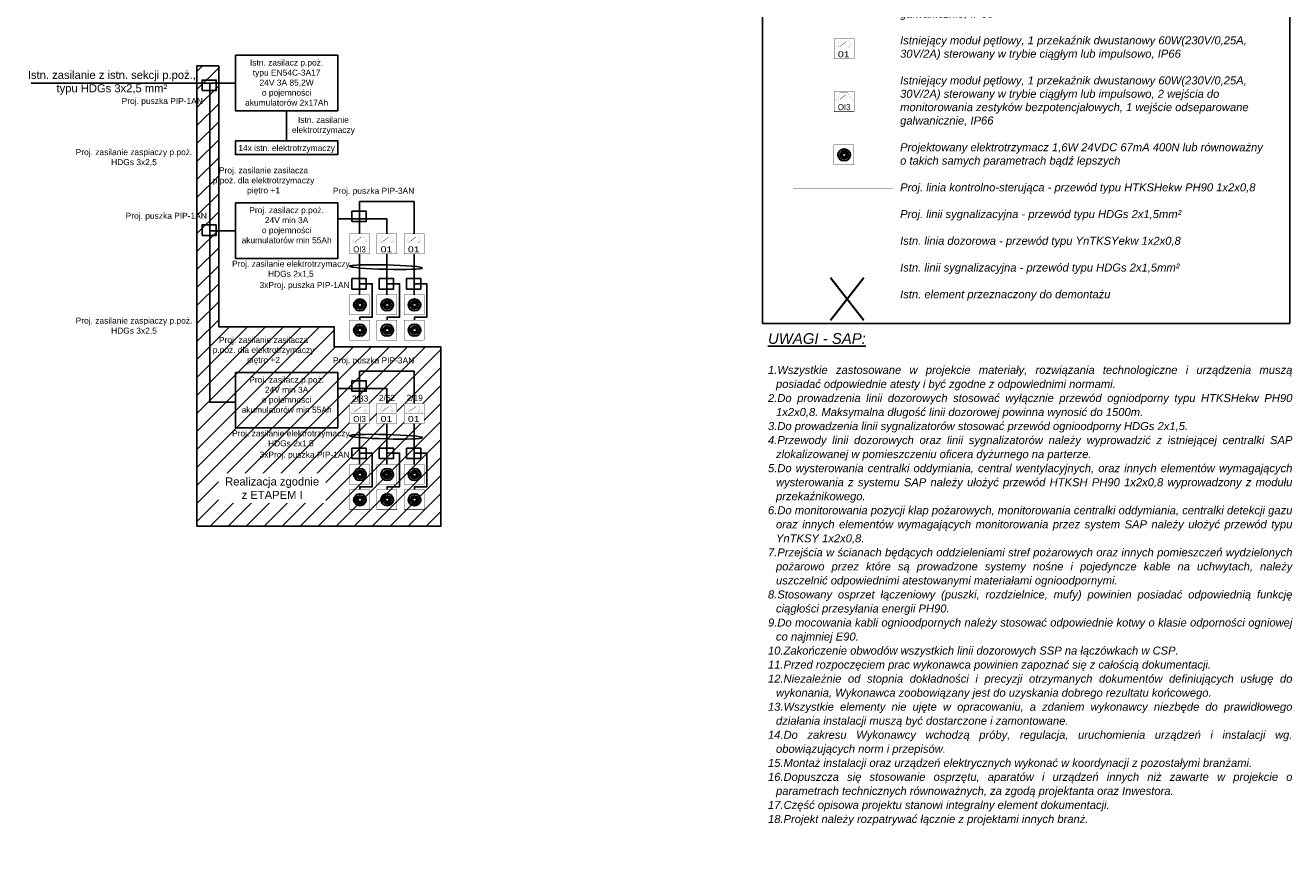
# Model space of a CAD drawing. Header units: millimetres. Extents: x 4005 to 9827, y 3530 to 6829.
# Tile 3 of 5: x 6669 to 9827, y 3530 to 5596. Entities that reach past the tile are written whole.
import ezdxf
from ezdxf.enums import TextEntityAlignment as Align

# ---------------------------------------------------------------- set-up
doc = ezdxf.new("R2010")
doc.units = ezdxf.units.MM
doc.set_wipeout_variables(frame=1)
doc.linetypes.add('DASHED', pattern=[19.05, 12.7, -6.35])
for name, color, linetype in [('_IE_Legenda opisy', 7, 'Continuous'), ('_IE_Legenda ramka', 7, 'Continuous'), ('_IE_Przewód HDGs', 30, 'Continuous'), ('_IE_SAP_elementy', 1, 'Continuous'), ('_IE_SSP istniejace', 251, 'Continuous'), ('_IE_Uwagi_', 7, 'Continuous'), ('_IE_YnTKSYewk 1x2x08', 240, 'Continuous'), ('_IE_Zasilacz_PPOZ', 240, 'Continuous'), ('_IT_YnTKSYewk 1x2x08', 240, 'Continuous')]:
    doc.layers.add(name, color=color, linetype=linetype)
doc.layers.add('ppoz_sygnalizatory', color=5, linetype='Continuous', lineweight=30)
doc.styles.add('ARIAL', font='txt')
doc.styles.get("Standard").update_dxf_attribs({"font": 'arial.ttf'})

# ---------------------------------------------------------------- blocks, each defined once
blk = doc.blocks.new('*U56')
at = {"layer": '_IE_Legenda ramka', "color": 7}
blk.add_lwpolyline([(1315.3, 0), (0, 0), (0, -1976.9), (1315.3, -1976.9)], close=True, dxfattribs=at)
blk = doc.blocks.new('G$C2C7D450A')
at = {"layer": 'ppoz_sygnalizatory', "ltscale": 3}
h = blk.add_hatch(color=84, dxfattribs=at)
h.dxf.hatch_style = 1
edge = h.paths.add_edge_path()
edge.add_arc((0, 0), 10, 0, 360)
edge = h.paths.add_edge_path(flags=16)
edge.add_arc((0, 0), 5, 0, 360)
at = {"layer": 'ppoz_sygnalizatory', "color": 84, "ltscale": 3}
for radius in [15, 10, 5]:
    blk.add_circle((0, 0), radius, dxfattribs=at)
blk = doc.blocks.new('G$C4B0BEC18')
at = {"color": 6}
blk.add_wipeout([(-39.2, -30), (-39.2, 20), (10.8, 20), (10.8, -30)], dxfattribs=at).dxf.layer = '_IE_SAP_elementy'
at = {"layer": '_IE_SAP_elementy', "color": 6}
for points, const_width in [([(-39.2, -30), (-39.2, 20), (10.8, 20), (10.8, -30)], 1), ([(-36.2, -5), (-23.5, 17), (-4.9, 17), (7.8, -5)], 0.22)]:
    blk.add_lwpolyline(points, close=True, dxfattribs=dict(at, const_width=const_width))
at = {"layer": '_IE_SAP_elementy', "color": 6, "const_width": 0.2}
for points in [[(-28.5, 0), (-28.5, 0, -0.414214), (-26, 2.5), (-26, 2.5, -0.414214), (-23.5, 0), (-23.5, 0, -0.414214), (-26, -2.5), (-26, -2.5, -0.414214)], [(0, 0), (0, 0, 0.414214), (-2.5, 2.5), (-2.5, 2.5, 0.414214), (-5, 0), (-5, 0, 0.414214), (-2.5, -2.5), (-2.5, -2.5, 0.414214)]]:
    blk.add_lwpolyline(points, format="xyb", close=True, dxfattribs=at)
at = {"layer": '_IE_SAP_elementy', "color": 6, "const_width": 1}
blk.add_lwpolyline([(-23.9, 1.5), (-9.1, 12.5)], dxfattribs=at)
at = {"layer": '_IE_SAP_elementy', "color": 6, "style": 'ARIAL', "width": 0.926655}
blk.add_text('OI3', height=15, dxfattribs=at).set_placement((-29.9, -26.2), (1.4, -26.2), align=Align.FIT)
blk = doc.blocks.new('*U104')
at = {"color": 6}
blk.add_wipeout([(-25, -25), (-25, 25), (25, 25), (25, -25)], dxfattribs=at)
for points, const_width in [([(-25, -25), (-25, 25), (25, 25), (25, -25)], 1), ([(-22, 0), (-9.3, 22), (9.3, 22), (22, 0)], 0.22)]:
    blk.add_lwpolyline(points, close=True, dxfattribs=dict(at, const_width=const_width))
at = {"color": 6, "const_width": 0.2}
for points in [[(-14.2, 5), (-14.2, 5, -0.414214), (-11.7, 7.5), (-11.7, 7.5, -0.414214), (-9.2, 5), (-9.2, 5, -0.414214), (-11.7, 2.5), (-11.7, 2.5, -0.414214)], [(14.2, 5), (14.2, 5, 0.414214), (11.7, 7.5), (11.7, 7.5, 0.414214), (9.2, 5), (9.2, 5, 0.414214), (11.7, 2.5), (11.7, 2.5, 0.414214)]]:
    blk.add_lwpolyline(points, format="xyb", close=True, dxfattribs=at)
at = {"color": 6, "const_width": 1}
blk.add_lwpolyline([(-9.7, 6.5), (5.1, 17.5)], dxfattribs=at)
at = {"color": 6, "style": 'ARIAL', "width": 1.258108}
blk.add_text('01', height=15, dxfattribs=at).set_placement((-15.6, -21.2), (13.7, -21.2), align=Align.FIT)

msp = doc.modelspace()

# ---------------------------------------------------------------- linework, layer by layer
at = {"color": 1, "const_width": 5}
for points in [[(8678.3, 4966.6), (8761.5, 4860.2)], [(8761.5, 4966.6), (8678.3, 4860.2)]]:
    msp.add_lwpolyline(points, dxfattribs=at)
msp.add_ellipse((7569.4, 4993), major_axis=(91.2, -2.3), ratio=0.059836)
at = {"layer": '_IE_Przewód HDGs', "linetype": 'DASHED', "const_width": 0.5}
msp.add_lwpolyline([(8585.2, 5124.7), (8835.2, 5124.7)], dxfattribs=at)
at = {"layer": '_IE_SSP istniejace'}
for points in [[(7193.6, 5521.6), (7449, 5521.6), (7449, 5382.9), (7193.6, 5382.9)], [(7110.3, 5433.4), (7145.9, 5433.4), (7145.9, 5459.6), (7110.3, 5459.6)], [(7193.6, 5308.3), (7449, 5308.3), (7449, 5273.8), (7193.6, 5273.8)], [(7110.3, 5072), (7145.9, 5072), (7145.9, 5098.1), (7110.3, 5098.1)], [(7193.6, 4730.5), (7449, 4730.5), (7449, 4591.8), (7193.6, 4591.8)], [(7484.3, 4683.4), (7519.9, 4683.4), (7519.9, 4709.5), (7484.3, 4709.5)], [(7484.3, 4515.2), (7519.9, 4515.2), (7519.9, 4541.3), (7484.3, 4541.3)], [(7552.4, 4515.2), (7588, 4515.2), (7588, 4541.3), (7552.4, 4541.3)], [(7620.5, 4515.2), (7656.1, 4515.2), (7656.1, 4541.3), (7620.5, 4541.3)]]:
    msp.add_lwpolyline(points, close=True, dxfattribs=at)
for points in [[(6684.2, 5452.3), (6684.2, 5452.3), (7193.6, 5452.3)], [(7129.3, 5452.3), (7129.3, 5078.8)], [(7321.3, 5382.9), (7321.3, 5308.3)], [(7129.3, 5078.8), (7129.3, 4655.8), (7193.6, 4655.8)], [(7503.3, 4690.2), (7503.3, 4733.4), (7639.5, 4733.4), (7639.5, 4652.9)], [(7449, 4690.2), (7503.3, 4690.2), (7503.3, 4652.9)], [(7503.3, 4690.2), (7571.4, 4690.2), (7571.4, 4652.9)], [(7503.3, 4602.9), (7503.3, 4500.9)], [(7571.4, 4602.9), (7571.4, 4500.9)], [(7639.5, 4602.9), (7639.5, 4500.9)], [(7503.3, 4528.6), (7534.9, 4528.6), (7534.9, 4445.1), (7503.8, 4445.1), (7503.8, 4438)], [(7571.4, 4528.6), (7603, 4528.6), (7603, 4445.1), (7572, 4445.1), (7572, 4438)], [(7639.5, 4528.6), (7671.1, 4528.6), (7671.1, 4445.1), (7640.1, 4445.1), (7640.1, 4438)]]:
    msp.add_lwpolyline(points, dxfattribs=at)
at = {"layer": '_IE_SSP istniejace', "const_width": 0.5}
msp.add_lwpolyline([(8585.2, 5050.8), (8835.2, 5050.8)], dxfattribs=at)
at = {"layer": '_IE_SSP istniejace', "linetype": 'DASHED', "const_width": 0.5}
msp.add_lwpolyline([(8585.2, 4987.4), (8835.2, 4987.4)], dxfattribs=at)
at = {"layer": '_IE_SSP istniejace', "const_width": 1}
for points in [[(7478.3, 4450.9), (7478.3, 4500.9), (7528.3, 4500.9), (7528.3, 4450.9)], [(7546.4, 4450.9), (7546.4, 4500.9), (7596.4, 4500.9), (7596.4, 4450.9)], [(7614.5, 4450.9), (7614.5, 4500.9), (7664.5, 4500.9), (7664.5, 4450.9)], [(7478.3, 4388), (7478.3, 4438), (7528.3, 4438), (7528.3, 4388)], [(7546.4, 4388), (7546.4, 4438), (7596.4, 4438), (7596.4, 4388)], [(7614.5, 4388), (7614.5, 4438), (7664.5, 4438), (7664.5, 4388)]]:
    msp.add_lwpolyline(points, close=True, dxfattribs=at)
at = {"layer": '_IE_SSP istniejace'}
msp.add_ellipse((7569.4, 4570), major_axis=(91.2, -2.3), ratio=0.059836, dxfattribs=at)
at = {"layer": '_IE_YnTKSYewk 1x2x08', "const_width": 0.5}
msp.add_lwpolyline([(8585.2, 5188.1), (8835.2, 5188.1)], dxfattribs=at)
at = {"layer": '_IE_Zasilacz_PPOZ'}
for points in [[(7193.6, 5153.5), (7449, 5153.5), (7449, 5014.8), (7193.6, 5014.8)], [(7484.3, 5106.4), (7519.9, 5106.4), (7519.9, 5132.5), (7484.3, 5132.5)], [(7484.3, 4938.2), (7519.9, 4938.2), (7519.9, 4964.3), (7484.3, 4964.3)], [(7552.4, 4938.2), (7588, 4938.2), (7588, 4964.3), (7552.4, 4964.3)], [(7620.5, 4938.2), (7656.1, 4938.2), (7656.1, 4964.3), (7620.5, 4964.3)]]:
    msp.add_lwpolyline(points, close=True, dxfattribs=at)
for points in [[(7129.3, 5083.6), (7193.6, 5083.6)], [(7449, 5113.2), (7503.3, 5113.2), (7503.3, 5075.9)], [(7503.3, 4951.6), (7534.9, 4951.6), (7534.9, 4868.1), (7503.8, 4868.1), (7503.8, 4861)], [(7571.4, 4951.6), (7603, 4951.6), (7603, 4868.1), (7572, 4868.1), (7572, 4861)], [(7639.5, 4951.6), (7671.1, 4951.6), (7671.1, 4868.1), (7640.1, 4868.1), (7640.1, 4861)]]:
    msp.add_lwpolyline(points, dxfattribs=at)
at = {"layer": '_IT_YnTKSYewk 1x2x08', "const_width": 1}
for points in [[(8686.6, 5248.2), (8686.6, 5298.2), (8736.6, 5298.2), (8736.6, 5248.2)], [(7478.3, 4873.9), (7478.3, 4923.9), (7528.3, 4923.9), (7528.3, 4873.9)], [(7546.4, 4873.9), (7546.4, 4923.9), (7596.4, 4923.9), (7596.4, 4873.9)], [(7614.5, 4873.9), (7614.5, 4923.9), (7664.5, 4923.9), (7664.5, 4873.9)], [(7478.3, 4811), (7478.3, 4861), (7528.3, 4861), (7528.3, 4811)], [(7546.4, 4811), (7546.4, 4861), (7596.4, 4861), (7596.4, 4811)], [(7614.5, 4811), (7614.5, 4861), (7664.5, 4861), (7664.5, 4811)]]:
    msp.add_lwpolyline(points, close=True, dxfattribs=at)

# ---------------------------------------------------------------- block references
msp.add_blockref('*U56', (8508.9, 6829.4))
at = {"color": 4}
for p in [(8712.5, 5272.9), (7504.2, 4898.6), (7572.3, 4898.6), (7640.5, 4898.6), (7504.2, 4835.7), (7572.3, 4835.7), (7640.5, 4835.7)]:
    msp.add_blockref('G$C2C7D450A', p, dxfattribs=at)
at = {"layer": '_IE_SAP_elementy', "color": 6}
for p in [(7571.4, 5050.9), (7639.5, 5050.9)]:
    msp.add_blockref('*U104', p, dxfattribs=at)
at = {"layer": '_IE_SSP istniejace', "color": 4}
for p in [(7504.2, 4475.6), (7572.3, 4475.6), (7640.5, 4475.6), (7504.2, 4412.7), (7572.3, 4412.7), (7640.5, 4412.7)]:
    msp.add_blockref('G$C2C7D450A', p, dxfattribs=at)

# ---------------------------------------------------------------- texts
at = {"layer": '_IE_Legenda opisy', "insert": (8852.1, 6769), "char_height": 20, "attachment_point": 1}
msp.add_mtext_dynamic_manual_height_columns('\\A1;{\\fArial|b1|i1|c238|p34;LEGENDA\\fArial|b0|i1|c238|p34;:\\P\\P\\LInstalacja SAP:\\P\\P\\lIstniejąca centralka \\fHelvetica|b0|i0|c1|p32; Schrack – Seconet Integral IP MXF\\fArial|b0|i1|c238|p34;, z obsługą do 6 pętli dozorowych, wyposażona w wewnętrzny panel obsługi, drukarkę protokołującą, zasilacz 7A oraz akumulatory 12V/44Ah  \\P}\\P{\\fArial|b0|i1|c238|p34;Projektowana czujka wielosensorowa z czujką dymu i ciepła, IP44 lub równoważna o takich samych parametrach bądź lepszych\\P}\\P{\\fArial|b0|i1|c238|p34;Istniejąca czujka wielosensorowa z czujką dymu i ciepła,\\P}\\P{\\fArial|b0|i1|c238|p34;Istniejąca optyczna czujka  dymu,\\P\\PProjektowany ręczny ostrzegacz pożarowy, z możliwością zastosowania przeźroczystej osłony, montaż podtynkowy, IP24 lub równoważny \\Po takich samych parametrach bądź lepszych\\P\\PIstniejący ręczny ostrzegacz pożarowy, z możliwością zastosowania przeźroczystej osłony,\\P\\PProjektowany pożarowy sygnalizator akustyczny wewnętrzny, 102dB, IP54 lub równoważny o takich samych parametrach bądź lepszych\\P\\PIstniejący pożarowy sygnalizator akustyczny wewnętrzny,\\P\\PProjektowany moduł pętlowy, 1 przekaźnik dwustanowy 60W(230V/0,25A, 30V/2A) sterowany w trybie ciągłym lub impulsowo, IP66 lub równoważny o takich samych parametrach bądź lepszych\\P\\PProjektowany moduł pętlowy, 1 przekaźnik dwustanowy 60W(230V/0,25A, 30V/2A) sterowany w trybie ciągłym lub impulsowo, 2 wejścia do monitorowania zestyków bezpotencjałowych, 1 wejście odseparowane galwanicznie, IP66 \\P\\PIstniejący moduł pętlowy, 1 przekaźnik dwustanowy 60W(230V/0,25A, 30V/2A) sterowany w trybie ciągłym lub impulsowo, IP66\\P\\PIstniejący moduł pętlowy, 1 przekaźnik dwustanowy 60W(230V/0,25A, 30V/2A) sterowany w trybie ciągłym lub impulsowo, 2 wejścia do monitorowania zestyków bezpotencjałowych, 1 wejście odseparowane galwanicznie, IP66 \\P\\PProjektowany elektrotrzymacz 1,6W 24VDC 67mA 400N lub równoważny o takich samych parametrach bądź lepszych\\P\\PProj. linia kontrolno-sterująca - przewód typu HTKSHekw PH90 1x2x0,8\\P\\PProj. linii sygnalizacyjna - przewód typu HDGs 2x1,5mm²\\P\\PIstn. linia dozorowa - przewód typu YnTKSYekw 1x2x0,8\\P\\PIstn. linii sygnalizacyjna - przewód typu HDGs 2x1,5mm²\\P\\PIstn. element przeznaczony do demontażu}', width=913.595, gutter_width=12.5, heights=[0], dxfattribs=at)
at = {"layer": '_IE_SSP istniejace', "char_height": 15, "attachment_point": 1}
for s, width, insert in [('\\pxqc;Istn. zasilacz p.poż.\\Ptypu EN54C-3A17\\P24V 3A 85,2W\\Po pojemności akumulatorów 2x17Ah ', 255.363, (7193.6, 5510.8)), ('\\pxqc;Proj. puszka PIP-1AN', 255.363, (6883.3, 5415.1)), ('\\pxqc;Istn. zasilanie elektrotrzymaczy', 255.363, (7285.4, 5367.9)), ('\\pxqc;Proj. zasilanie zaspiaczy p.poż.\\PHDGs 3x2,5', 387.947, (6746.5, 5287.4)), ('\\pxqc;14x istn. elektrotrzymaczy', 255.363, (7193.6, 5297.5)), ('\\pxqc;Proj. puszka PIP-1AN', 255.363, (6893.3, 5128.5)), ('\\pxqc;Proj. zasilanie zaspiaczy p.poż.\\PHDGs 3x2,5', 387.947, (6746.5, 4867)), ('\\pxqc;Proj. zasilanie zasilacza p.poż. dla elektrotrzymaczy piętro +2', 255.363, (7136, 4819)), ('\\pxqc;Proj. puszka PIP-3AN', 255.363, (7410.7, 4767.9)), ('\\pxqc;Proj. zasilacz p.poż.\\P24V min 3A \\Po pojemności akumulatorów min 55Ah ', 255.363, (7193.6, 4719.6)), ('\\pxqc;Proj. zasilanie elektrotrzymaczy\\PHDGs 2x1,5', 387.947, (7138, 4585.8)), ('\\pxqc;3xProj. puszka PIP-1AN', 255.363, (7238.4, 4532.7))]:
    msp.add_mtext_dynamic_manual_height_columns(s, width=width, gutter_width=15, heights=[0], dxfattribs=dict(at, insert=insert))
at = {"layer": '_IE_SSP istniejace', "insert": (6524.7, 5482.5), "char_height": 20, "width": 721.116, "attachment_point": 1}
msp.add_mtext('\\pxqc;Istn. zasilanie z istn. sekcji p.poż.,\\Ptypu HDGs 3x2,5 mm²', dxfattribs=at)
at = {"layer": '_IE_SSP istniejace', "color": 30, "char_height": 15, "width": 50, "attachment_point": 1}
for s, insert in [('\\pxqc;2/33', (7479.7, 4672.6)), ('\\pxqc;2/52', (7546.9, 4674.3)), ('\\pxqc;2/19', (7615.9, 4674.5))]:
    msp.add_mtext(s, dxfattribs=dict(at, insert=insert))
at = {"layer": '_IE_Uwagi_', "insert": (8522.4, 4828.2), "char_height": 20, "width": 1304.598, "attachment_point": 1, "line_spacing_factor": 1.05}
msp.add_mtext('\\pxi-1,l1,qj,t125;{\\L\\fArial|b0|i1|c238|p34;\\H1.333333x;UWAGI - SAP:\\P\\pt0;\\l\\H0.75x;\\P\\ptz;1.Wszystkie zastosowane w projekcie materiały, rozwiązania technologiczne i urządzenia muszą posiadać odpowiednie atesty i być zgodne z odpowiednimi normami.\\P\\pt125;2.Do prowadzenia linii dozorowych stosować wyłącznie przewód ogniodporny typu HTKSHekw PH90 1x2x0,8. Maksymalna długość linii dozorowej powinna wynosić do 1500m.\\P\\ptz;\\A1;3.Do prowadzenia linii sygnalizatorów stosować przewód ognioodporny HDGs 2x1,5.\\P4.Przewody linii dozorowych oraz linii sygnalizatorów należy wyprowadzić z istniejącej centralki SAP zlokalizowanej w pomieszczeniu oficera dyżurnego na parterze.\\P5.Do wysterowania centralki oddymiania, central wentylacyjnych, oraz innych elementów wymagających wysterowania z systemu SAP należy ułożyć przewód HTKSH PH90 1x2x0,8 wyprowadzony z modułu przekaźnikowego.\\P6.Do monitorowania pozycji klap pożarowych, monitorowania centralki oddymiania, centralki detekcji gazu oraz innych elementów wymagających monitorowania przez system SAP należy ułożyć przewód typu YnTKSY 1x2x0,8.\\P\\pt125;7.Przejścia w ścianach będących oddzieleniami stref pożarowych oraz innych pomieszczeń wydzielonych pożarowo przez które są prowadzone systemy nośne i pojedyncze kable na uchwytach, należy uszczelnić odpowiednimi atestowanymi materiałami ognioodpornymi.\\P\\ptz;\\H1.000002x;8.\\H0.999998x;Stosowany osprzet łączeniowy (puszki, rozdzielnice, mufy) powinien posiadać odpowiednią funkcję ciągłości przesyłania energii PH90.\\P\\pt17.808081,22.983165;\\H1.000002x;9.\\H0.999998x;Do mocowania kabli ognioodpornych należy stosować odpowiednie kotwy o klasie odporności ogniowej co najmniej E90.\\P\\H1.000002x;10.\\H0.999998x;Zakończenie obwodów wszystkich linii dozorowych SSP na łączówkach w CSP.\\P\\pt2,211.56,273.04;\\H1.000002x;1\\H0.999998x;1.Przed rozpoczęciem prac wykonawca powinien zapoznać się z całością dokumentacji.\\P\\pt125;12.Niezależnie od stopnia dokładności i precyzji otrzymanych dokumentów definiujących usługę do wykonania, Wykonawca zoobowiązany jest do uzyskania dobrego rezultatu końcowego.\\P13.Wszystkie elementy nie ujęte w opracowaniu, a zdaniem wykonawcy niezbęde do prawidłowego działania instalacji muszą być dostarczone i zamontowane.\\P14.Do zakresu Wykonawcy wchodzą próby, regulacja, uruchomienia urządzeń i instalacji wg. obowiązujących norm i przepisów.\\P\\pt2,211.56,273.04;15.Montaż instalacji oraz urządzeń elektrycznych wykonać w koordynacji z pozostałymi branżami.\\P\\pt17.808081,22.983165;16.Dopuszcza się stosowanie osprzętu, aparatów i urządzeń innych niż zawarte w projekcie o parametrach technicznych równoważnych, za zgodą projektanta oraz Inwestora.\\P\\H1.000002x;17.Część opisowa projektu stanowi integralny element dokumentacji.\\P\\ptz;18.Projekt należy rozpatrywać łącznie z projektami innych branż.}', dxfattribs=at)
at = {"layer": '_IE_Zasilacz_PPOZ', "char_height": 15, "attachment_point": 1}
for s, insert in [('\\pxqc;Proj. zasilanie zasilacza p.poż. dla elektrotrzymaczy piętro +1', (7136, 5242)), ('\\pxqc;Proj. puszka PIP-3AN', (7410.7, 5190.9)), ('\\pxqc;Proj. zasilacz p.poż.\\P24V min 3A \\Po pojemności akumulatorów min 55Ah ', (7193.6, 5142.7)), ('\\pxqc;3xProj. puszka PIP-1AN', (7238.4, 4955.8))]:
    msp.add_mtext_dynamic_manual_height_columns(s, width=255.363, gutter_width=15, heights=[0], dxfattribs=dict(at, insert=insert))

# ---------------------------------------------------------------- next in the draw order: linework, layer by layer
at = {"layer": '_IE_Zasilacz_PPOZ'}
for points in [[(7571.4, 5025.9), (7571.4, 4923.9)], [(7639.5, 5025.9), (7639.5, 4923.9)]]:
    msp.add_lwpolyline(points, dxfattribs=at)

# ---------------------------------------------------------------- next in the draw order: block references
at = {"color": 4}
msp.add_blockref('G$C4B0BEC18', (7517.5, 5055.9), dxfattribs=at)

# ---------------------------------------------------------------- next in the draw order: wipeouts: each hides what was drawn before it
for points in [[(8687.5, 5512.7), (8687.5, 5562.7), (8737.5, 5562.7), (8737.5, 5512.7)], [(8687.5, 5380.8), (8687.5, 5430.8), (8737.5, 5430.8), (8737.5, 5380.8)]]:
    msp.add_wipeout(points).dxf.layer = '_IE_SSP istniejace'

# ---------------------------------------------------------------- next in the draw order: hatches: boundary and pattern name
at = {"transparency": 33554687}
h = msp.add_hatch(dxfattribs=at)
h.set_pattern_fill('ANSI31', color=134, scale=10)
h.paths.add_polyline_path([(7151.8, 5495), (7151.8, 4844.3), (7439.8, 4844.3), (7439.8, 4793.8), (7706.4, 4793.8), (7706.4, 4346.5), (7097.4, 4346.5), (7097.4, 5495)])
h.paths.add_polyline_path([(6058.6, 4368.6), (4458, 4368.6), (4458, 4522.8), (6058.6, 4522.8)])
h.paths.add_polyline_path([(4458, 6385.4), (7243.4, 6385.4), (7243.4, 6196.6), (7360.6, 6196.6), (7360.6, 6385.4), (8422.1, 6385.4), (8422.1, 6096), (5788.1, 6096), (5788.1, 6196.7), (5669.1, 6196.7), (5669.1, 6096), (4458, 6096)])

# ---------------------------------------------------------------- next in the draw order: linework, layer by layer
at = {"color": 134}
msp.add_lwpolyline([(7151.8, 5495), (7151.8, 4844.3), (7439.8, 4844.3), (7439.8, 4793.8), (7706.4, 4793.8), (7706.4, 4346.5), (7097.4, 4346.5), (7097.4, 5495), (7151.8, 5495)], dxfattribs=at)
at = {"layer": '_IE_SSP istniejace'}
for points, const_width in [([(8687.5, 5512.7), (8687.5, 5562.7), (8737.5, 5562.7), (8737.5, 5512.7)], 1), ([(8690.5, 5537.7), (8703.2, 5559.7), (8721.8, 5559.7), (8734.5, 5537.7)], 0.22), ([(8687.5, 5380.8), (8687.5, 5430.8), (8737.5, 5430.8), (8737.5, 5380.8)], 1), ([(8690.5, 5405.8), (8703.2, 5427.8), (8721.8, 5427.8), (8734.5, 5405.8)], 0.22)]:
    msp.add_lwpolyline(points, close=True, dxfattribs=dict(at, const_width=const_width))
at = {"layer": '_IE_SSP istniejace', "const_width": 0.2}
for points in [[(8698.3, 5542.7), (8698.3, 5542.7, -0.414214), (8700.8, 5545.2), (8700.8, 5545.2, -0.414214), (8703.3, 5542.7), (8703.3, 5542.7, -0.414214), (8700.8, 5540.2), (8700.8, 5540.2, -0.414214)], [(8726.8, 5542.7), (8726.8, 5542.7, 0.414214), (8724.3, 5545.2), (8724.3, 5545.2, 0.414214), (8721.8, 5542.7), (8721.8, 5542.7, 0.414214), (8724.3, 5540.2), (8724.3, 5540.2, 0.414214)], [(8698.3, 5410.8), (8698.3, 5410.8, -0.414214), (8700.8, 5413.3), (8700.8, 5413.3, -0.414214), (8703.3, 5410.8), (8703.3, 5410.8, -0.414214), (8700.8, 5408.3), (8700.8, 5408.3, -0.414214)], [(8726.8, 5410.8), (8726.8, 5410.8, 0.414214), (8724.3, 5413.3), (8724.3, 5413.3, 0.414214), (8721.8, 5410.8), (8721.8, 5410.8, 0.414214), (8724.3, 5408.3), (8724.3, 5408.3, 0.414214)]]:
    msp.add_lwpolyline(points, format="xyb", close=True, dxfattribs=at)
at = {"layer": '_IE_SSP istniejace', "const_width": 1}
for points in [[(8702.8, 5544.2), (8717.6, 5555.2)], [(8702.8, 5412.3), (8717.6, 5423.3)]]:
    msp.add_lwpolyline(points, dxfattribs=at)
at = {"layer": '_IE_Zasilacz_PPOZ'}
for points in [[(7503.3, 5113.2), (7503.3, 5156.5), (7639.5, 5156.5), (7639.5, 5075.9)], [(7503.3, 5113.2), (7571.4, 5113.2), (7571.4, 5075.9)], [(7503.3, 5025.9), (7503.3, 4923.9)]]:
    msp.add_lwpolyline(points, dxfattribs=at)

# ---------------------------------------------------------------- next in the draw order: texts
at = {"layer": '_IE_SSP istniejace', "style": 'ARIAL'}
for s, width, p, p2 in [('01', 1.258108, (8696.9, 5516.6), (8726.2, 5516.6)), ('OI3', 0.926655, (8696.9, 5384.6), (8728.2, 5384.6))]:
    msp.add_text(s, height=15, dxfattribs=dict(at, width=width)).set_placement(p, p2, align=Align.FIT)
at = {"layer": '_IE_Zasilacz_PPOZ', "insert": (7138, 5008.8), "char_height": 15, "attachment_point": 1}
msp.add_mtext_dynamic_manual_height_columns('\\pxqc;Proj. zasilanie elektrotrzymaczy\\PHDGs 2x1,5', width=387.947, gutter_width=15, heights=[0], dxfattribs=at)

# ---------------------------------------------------------------- next in the draw order: texts
at = {"layer": '_IE_SSP istniejace', "color": 134, "insert": (7161.7, 4468.2), "char_height": 20, "width": 246.869, "attachment_point": 1, "bg_fill": 3, "box_fill_scale": 1.5, "bg_fill_color": 1, "bg_fill_transparency": 0}
msp.add_mtext('\\pxqc;Realizacja zgodnie z ETAPEM I', dxfattribs=at)

# ---------------------------------------------------------------- next in the draw order: wipeouts: each hides what was drawn before it
for points in [[(7478.3, 4602.9), (7478.3, 4652.9), (7528.3, 4652.9), (7528.3, 4602.9)], [(7546.4, 4602.9), (7546.4, 4652.9), (7596.4, 4652.9), (7596.4, 4602.9)], [(7614.5, 4602.9), (7614.5, 4652.9), (7664.5, 4652.9), (7664.5, 4602.9)]]:
    msp.add_wipeout(points).dxf.layer = '_IE_SSP istniejace'

# ---------------------------------------------------------------- next in the draw order: linework, layer by layer
at = {"layer": '_IE_SSP istniejace'}
for points, const_width in [([(7478.3, 4602.9), (7478.3, 4652.9), (7528.3, 4652.9), (7528.3, 4602.9)], 1), ([(7481.3, 4627.9), (7494, 4649.9), (7512.6, 4649.9), (7525.3, 4627.9)], 0.22), ([(7546.4, 4602.9), (7546.4, 4652.9), (7596.4, 4652.9), (7596.4, 4602.9)], 1), ([(7549.4, 4627.9), (7562.1, 4649.9), (7580.7, 4649.9), (7593.4, 4627.9)], 0.22), ([(7614.5, 4602.9), (7614.5, 4652.9), (7664.5, 4652.9), (7664.5, 4602.9)], 1), ([(7617.5, 4627.9), (7630.2, 4649.9), (7648.8, 4649.9), (7661.5, 4627.9)], 0.22)]:
    msp.add_lwpolyline(points, close=True, dxfattribs=dict(at, const_width=const_width))
at = {"layer": '_IE_SSP istniejace', "const_width": 1}
for points in [[(7493.6, 4634.4), (7508.4, 4645.4)], [(7561.7, 4634.4), (7576.5, 4645.4)], [(7629.8, 4634.4), (7644.6, 4645.4)]]:
    msp.add_lwpolyline(points, dxfattribs=at)
at = {"layer": '_IE_SSP istniejace', "const_width": 0.2}
for points in [[(7489.1, 4632.9), (7489.1, 4632.9, -0.414214), (7491.6, 4635.4), (7491.6, 4635.4, -0.414214), (7494.1, 4632.9), (7494.1, 4632.9, -0.414214), (7491.6, 4630.4), (7491.6, 4630.4, -0.414214)], [(7517.5, 4632.9), (7517.5, 4632.9, 0.414214), (7515, 4635.4), (7515, 4635.4, 0.414214), (7512.5, 4632.9), (7512.5, 4632.9, 0.414214), (7515, 4630.4), (7515, 4630.4, 0.414214)], [(7557.2, 4632.9), (7557.2, 4632.9, -0.414214), (7559.7, 4635.4), (7559.7, 4635.4, -0.414214), (7562.2, 4632.9), (7562.2, 4632.9, -0.414214), (7559.7, 4630.4), (7559.7, 4630.4, -0.414214)], [(7585.7, 4632.9), (7585.7, 4632.9, 0.414214), (7583.2, 4635.4), (7583.2, 4635.4, 0.414214), (7580.7, 4632.9), (7580.7, 4632.9, 0.414214), (7583.2, 4630.4), (7583.2, 4630.4, 0.414214)], [(7625.3, 4632.9), (7625.3, 4632.9, -0.414214), (7627.8, 4635.4), (7627.8, 4635.4, -0.414214), (7630.3, 4632.9), (7630.3, 4632.9, -0.414214), (7627.8, 4630.4), (7627.8, 4630.4, -0.414214)], [(7653.8, 4632.9), (7653.8, 4632.9, 0.414214), (7651.3, 4635.4), (7651.3, 4635.4, 0.414214), (7648.8, 4632.9), (7648.8, 4632.9, 0.414214), (7651.3, 4630.4), (7651.3, 4630.4, 0.414214)]]:
    msp.add_lwpolyline(points, format="xyb", close=True, dxfattribs=at)

# ---------------------------------------------------------------- next in the draw order: texts
at = {"layer": '_IE_SSP istniejace', "style": 'ARIAL'}
for s, width, p, p2 in [('OI3', 0.926655, (7487.7, 4606.7), (7519, 4606.7)), ('01', 1.258108, (7555.8, 4606.7), (7585.1, 4606.7)), ('01', 1.258108, (7623.9, 4606.7), (7653.2, 4606.7))]:
    msp.add_text(s, height=15, dxfattribs=dict(at, width=width)).set_placement(p, p2, align=Align.FIT)

doc.saveas('drawing.dxf')
